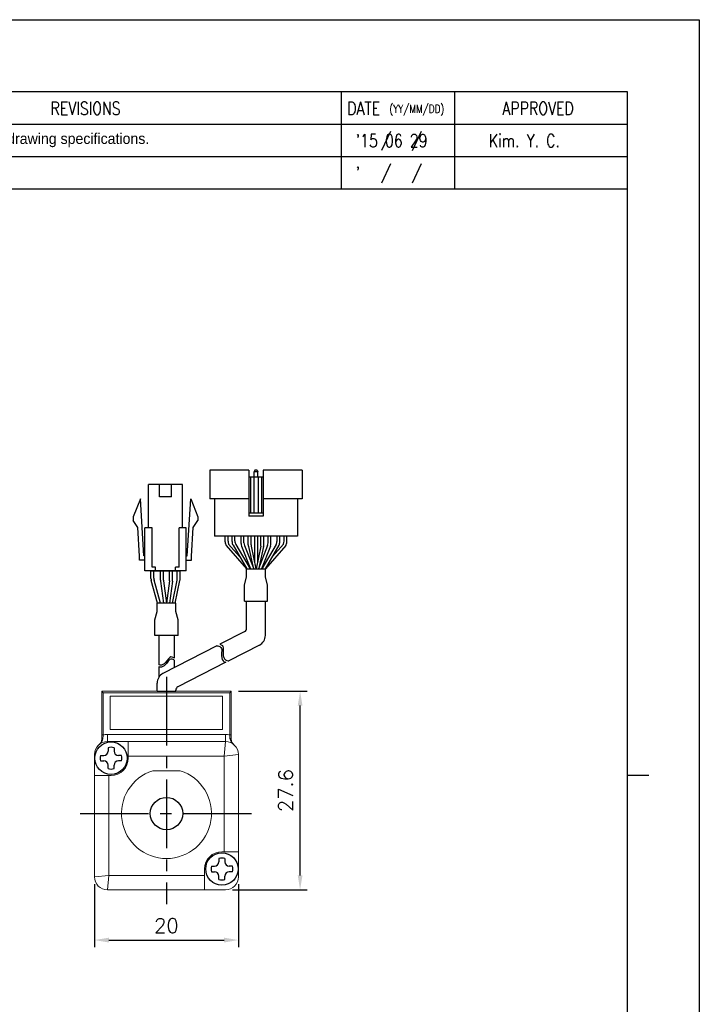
# Model space of a CAD drawing. Header units: millimetres. Extents: x 0 to 297, y 0 to 210.
# Tile 4 of 4: x 203 to 297, y 73 to 210. Entities that reach past the tile are written whole.
import ezdxf

# ---------------------------------------------------------------- set-up
doc = ezdxf.new("R2010")
doc.units = ezdxf.units.MM
doc.header["$PDSIZE"] = -1
doc.linetypes.add('CENTER2', pattern=[28.575, 19.05, -3.175, 3.175, -3.175])
doc.layers.add('DIM', color=3, linetype='Continuous')
doc.layers.add('SHEET', color=1, linetype='Continuous')
doc.styles.add('H', font='txt')
doc.styles.add('SHEET1', font='ROMANS.SHX', dxfattribs={"width": 0.8, "height": 3})
doc.styles.get("Standard").update_dxf_attribs({"font": 'txt.shx', "bigfont": 'whgtxt.shx'})
doc.dimstyles.new('ISO-25', dxfattribs={"dimtxt": 2.5, "dimasz": 2.5, "dimexe": 1.25, "dimexo": 0.625, "dimtad": 1, "dimtxsty": 'Standard', "dimcen": 2.5, "dimadec": 0, "dimazin": 0, "dimtfac": 1, "dimtmove": 0, "dimatfit": 3, "dimfxl": 0, "dimarcsym": 0})

# ---------------------------------------------------------------- blocks, each defined once
blk = doc.blocks.new('*D17')
at = {"color": 8, "lineweight": -2}
for p, q in [((232.97, 116.65), (242.54, 116.65)), ((241.54, 91.05), (241.54, 114.65)), ((232.17, 89.05), (242.54, 89.05))]:
    blk.add_line(p, q, dxfattribs=at)
at = {"color": 8}
for points in [[(241.21, 114.65), (241.87, 114.65), (241.54, 116.65)], [(241.21, 91.05), (241.87, 91.05), (241.54, 89.05)]]:
    blk.add_solid(points, dxfattribs=at)
at = {"layer": 'Defpoints', "color": 0}
for p in [(231.97, 116.65), (241.54, 116.65), (231.17, 89.05)]:
    blk.add_point(p, dxfattribs=at)
at = {"color": 3, "insert": (239.54, 102.85), "char_height": 2, "attachment_point": 5, "rotation": 90}
blk.add_mtext('\\A1;27.6', dxfattribs=at)
blk = doc.blocks.new('*D18')
at = {"color": 8, "lineweight": -2}
for p, q in [((212.97, 89.85), (212.97, 81.07)), ((232.97, 89.85), (232.97, 81.07)), ((214.97, 82.07), (230.97, 82.07))]:
    blk.add_line(p, q, dxfattribs=at)
at = {"color": 8}
for points in [[(214.97, 82.4), (214.97, 81.73), (212.97, 82.07)], [(230.97, 82.4), (230.97, 81.73), (232.97, 82.07)]]:
    blk.add_solid(points, dxfattribs=at)
at = {"layer": 'Defpoints', "color": 0}
for p in [(212.97, 90.85), (232.97, 90.85), (232.97, 82.07)]:
    blk.add_point(p, dxfattribs=at)
at = {"color": 3, "insert": (222.97, 84.07), "char_height": 2, "attachment_point": 5}
blk.add_mtext('\\A1;20', dxfattribs=at)

msp = doc.modelspace()

# ---------------------------------------------------------------- linework, layer by layer
for p, q in [((229.0145, 147.389), (229.0145, 143.389)), ((234.4145, 147.389), (229.0145, 147.389)), ((234.4145, 147.389), (234.4145, 140.989)), ((235.2645, 147.389), (235.1645, 147.139)), ((235.1645, 146.389), (235.1645, 147.139)), ((235.6645, 147.139), (235.1645, 147.139)), ((235.5645, 147.389), (235.2645, 147.389)), ((235.5645, 147.389), (235.6645, 147.139)), ((235.6645, 146.389), (235.6645, 147.139)), ((236.4145, 147.389), (236.4145, 140.989)), ((220.4695, 139.3839), (220.4695, 145.3839)), ((221.9945, 143.6839), (221.9945, 145.3839)), ((223.6945, 143.6839), (223.6945, 145.3839)), ((225.2195, 139.3839), (225.2195, 145.3839)), ((236.4145, 146.389), (234.4145, 146.389)), ((234.6645, 146.389), (234.6645, 141.389)), ((235.1145, 146.389), (235.1145, 141.389)), ((235.7145, 146.389), (235.7145, 141.389)), ((236.1645, 146.389), (236.1645, 141.389)), ((219.3445, 143.3839), (218.3445, 140.8839)), ((219.8195, 135.4839), (219.3445, 143.3839)), ((225.8695, 135.4839), (226.3445, 143.3839)), ((226.3445, 143.3839), (227.3445, 140.8839)), ((234.4145, 143.389), (229.0145, 143.389)), ((229.6645, 143.389), (229.6645, 138.189)), ((241.8145, 143.389), (236.4145, 143.389)), ((241.1645, 143.389), (241.1645, 138.189)), ((236.4145, 141.389), (234.4145, 141.389)), ((236.4145, 140.989), (234.4145, 140.989)), ((218.3445, 140.8839), (218.3445, 140.3839)), ((218.9831, 139.3979), (218.3445, 140.3839)), ((226.7059, 139.3979), (227.3445, 140.3839)), ((227.3445, 140.8839), (227.3445, 140.3839)), ((219.2206, 135.4479), (218.9831, 139.3979)), ((219.9695, 133.3839), (219.9695, 139.3839)), ((220.9695, 133.8839), (220.9695, 139.3839)), ((224.7195, 133.8839), (224.7195, 139.3839)), ((225.7195, 133.3839), (225.7195, 139.3839)), ((226.4684, 135.4479), (226.7059, 139.3979)), ((241.1645, 138.189), (229.6645, 138.189)), ((238.7348, 138.189), (232.0848, 138.189)), ((235.2098, 138.189), (235.2098, 134.6304)), ((235.6098, 138.189), (235.6098, 134.6304)), ((219.2195, 134.8839), (219.2195, 135.4839)), ((226.4695, 134.8839), (226.4695, 135.4839)), ((220.8164, 132.3249), (220.8164, 133.3839)), ((220.8164, 133.3839), (224.8726, 133.3839)), ((221.2164, 132.3802), (221.2164, 133.3839)), ((221.4695, 133.3839), (221.4695, 133.8839)), ((224.2195, 133.3839), (224.2195, 133.8839)), ((224.4726, 132.2847), (224.4726, 133.3839)), ((224.8726, 132.2441), (224.8726, 133.3839)), ((221.7479, 128.8839), (220.8539, 132.0534)), ((222.1635, 128.8839), (221.2539, 132.1088)), ((223.7957, 128.8839), (224.4522, 132.0837)), ((224.204, 128.8839), (224.8522, 132.0431)), ((234.1145, 125.3889), (234.1145, 129.1968)), ((234.1145, 129.1968), (236.7145, 129.1968)), ((236.7145, 124.4109), (236.7145, 129.1968)), ((233.8424, 124.9439), (230.3962, 123.1785)), ((221.9, 124.3917), (221.9, 120.363)), ((224.05, 124.3917), (224.05, 121.2708)), ((229.9823, 122.9664), (222.491, 119.1287)), ((235.8984, 123.0759), (231.6423, 120.8955)), ((224.05, 120.9836), (224.05, 119.9273)), ((231.2144, 120.6763), (224.547, 117.2606)), ((221.9, 120.0757), (221.9, 118.5839)), ((221.675, 116.6527), (221.675, 117.7937)), ((221.675, 116.6527), (224.275, 116.6527)), ((224.275, 116.6527), (224.275, 116.8156))]:
    msp.add_line(p, q)
at = {"color": 0}
for p, q in [((241.8145, 147.389), (236.4145, 147.389)), ((241.8145, 147.389), (241.8145, 143.389)), ((231.1252, 137.4162), (231.1252, 138.189)), ((231.5252, 137.5247), (231.5252, 138.189)), ((232.0848, 137.4523), (232.0848, 138.189)), ((232.222, 136.9469), (234.1302, 133.689)), ((232.4848, 137.5608), (232.4848, 138.189)), ((232.622, 137.0554), (234.5937, 133.689)), ((233.3348, 137.192), (233.3348, 138.189)), ((233.7348, 137.2691), (233.7348, 138.189)), ((233.8065, 136.8974), (235.0911, 133.689)), ((234.3348, 136.999), (234.3348, 138.189)), ((234.7348, 137.0209), (234.7348, 138.189)), ((237.0225, 136.8974), (235.7379, 133.689)), ((236.0848, 137.0209), (236.0848, 138.189)), ((238.1977, 137.0554), (236.2259, 133.689)), ((236.4848, 136.9985), (236.4848, 138.189)), ((238.5977, 136.9469), (236.6895, 133.689)), ((237.0941, 137.2691), (237.0941, 138.189)), ((237.4941, 137.192), (237.4941, 138.189)), ((238.3348, 137.5608), (238.3348, 138.189)), ((238.7348, 137.4523), (238.7348, 138.189)), ((239.3038, 137.5247), (239.3038, 138.189)), ((239.7038, 137.4162), (239.7038, 138.189)), ((233.4065, 136.8203), (234.6602, 133.689)), ((237.4225, 136.8203), (236.1687, 133.689)), ((222.1546, 132.0867), (222.1546, 133.3839)), ((222.5546, 132.1131), (222.5546, 133.3839)), ((223.4046, 132.1131), (223.4046, 133.3839)), ((223.8046, 132.0867), (223.8046, 133.3839)), ((234.1146, 133.689), (236.7142, 133.689)), ((234.1146, 132.5646), (234.1146, 133.689)), ((236.7142, 132.5646), (236.7142, 133.689)), ((222.1633, 131.9549), (222.5715, 128.8839)), ((222.5633, 131.9814), (222.975, 128.8839)), ((223.3959, 131.9814), (222.9841, 128.8839)), ((223.7959, 131.9549), (223.3876, 128.8839)), ((233.8045, 131.4024), (234.1146, 132.5646)), ((233.8045, 129.1968), (233.8045, 131.4024)), ((237.0244, 131.4017), (236.7142, 132.5646)), ((237.0244, 129.1968), (237.0244, 131.4017)), ((224.2749, 128.8839), (221.6752, 128.8839)), ((221.6752, 127.7596), (221.6752, 128.8839)), ((224.2749, 127.7596), (224.2749, 128.8839)), ((233.8045, 129.1968), (237.0244, 129.1968)), ((221.365, 126.5966), (221.6752, 127.7596)), ((224.5849, 126.5973), (224.2749, 127.7596)), ((221.365, 124.3917), (221.365, 126.5966)), ((224.5849, 124.3917), (224.5849, 126.5973)), ((224.5849, 124.3917), (221.365, 124.3917)), ((230.3962, 123.1785), (230.572, 123.1264)), ((229.9823, 122.9664), (230.1336, 122.9541)), ((230.1336, 122.9541), (230.3689, 122.8843)), ((230.3689, 122.8843), (230.5394, 122.7575)), ((230.5394, 122.7575), (230.613, 122.6171)), ((230.572, 123.1264), (230.7425, 122.9996)), ((230.613, 122.6171), (230.6451, 122.445)), ((230.6398, 122.0377), (230.6306, 121.8177)), ((230.6306, 121.8177), (230.636, 121.559)), ((230.6494, 122.2493), (230.6398, 122.0377)), ((230.6451, 122.445), (230.6494, 122.2493)), ((230.7425, 122.9996), (230.8161, 122.8591)), ((230.8161, 122.8591), (230.8482, 122.6871)), ((230.8429, 122.2798), (230.8337, 122.0598)), ((230.8337, 122.0598), (230.8391, 121.801)), ((230.8525, 122.4914), (230.8429, 122.2798)), ((230.8482, 122.6871), (230.8525, 122.4914)), ((222.6538, 120.4849), (222.4793, 120.3665)), ((222.8201, 120.6388), (222.6538, 120.4849)), ((222.975, 120.8158), (222.8201, 120.6388)), ((222.975, 120.5286), (222.8201, 120.3515)), ((223.0972, 120.9744), (222.975, 120.8158)), ((223.0972, 120.6872), (222.975, 120.5286)), ((223.2142, 121.1274), (223.0972, 120.9744)), ((223.2142, 120.8402), (223.0972, 120.6872)), ((223.3315, 121.2612), (223.2142, 121.1274)), ((223.3315, 120.9739), (223.2142, 120.8402)), ((223.4544, 121.3622), (223.3315, 121.2612)), ((223.4544, 121.075), (223.3315, 120.9739)), ((223.5878, 121.417), (223.4544, 121.3622)), ((223.5878, 121.1298), (223.4544, 121.075)), ((223.7806, 121.4057), (223.5878, 121.417)), ((223.7806, 121.1184), (223.5878, 121.1298)), ((223.9852, 121.3168), (223.7806, 121.4057)), ((223.9852, 121.0295), (223.7806, 121.1184)), ((224.05, 121.2708), (223.9852, 121.3168)), ((224.05, 120.9836), (223.9852, 121.0295)), ((230.636, 121.559), (230.6673, 121.3117)), ((230.6673, 121.3117), (230.7307, 121.0886)), ((230.7307, 121.0886), (230.8325, 120.9015)), ((230.8325, 120.9015), (230.979, 120.7629)), ((230.8391, 121.801), (230.8704, 121.5538)), ((230.8704, 121.5538), (230.9338, 121.3306)), ((230.9338, 121.3306), (231.0356, 121.1435)), ((230.979, 120.7629), (231.1437, 120.6892)), ((231.0356, 121.1435), (231.1821, 121.0049)), ((231.1437, 120.6892), (231.2144, 120.6763)), ((231.1821, 121.0049), (231.3468, 120.9312)), ((231.3468, 120.9312), (231.5371, 120.8965)), ((231.5371, 120.8965), (231.6423, 120.8955)), ((221.9583, 120.3297), (221.9, 120.363)), ((221.9583, 120.0425), (221.9, 120.0757)), ((222.116, 120.2848), (221.9583, 120.3297)), ((222.116, 119.9976), (221.9583, 120.0425)), ((222.2991, 120.2957), (222.116, 120.2848)), ((222.2991, 120.0085), (222.116, 119.9976)), ((222.4793, 120.3665), (222.2991, 120.2957)), ((222.4793, 120.0793), (222.2991, 120.0085)), ((222.6538, 120.1977), (222.4793, 120.0793)), ((222.8201, 120.3515), (222.6538, 120.1977))]:
    msp.add_line(p, q, dxfattribs=at)
at = {"color": 1, "linetype": 'CENTER2', "ltscale": 0.5}
for p, q in [((222.975, 118.6527), (222.975, 87.0527)), ((210.975, 99.6527), (234.975, 99.6527))]:
    msp.add_line(p, q, dxfattribs=at)
at = {"color": 7, "linetype": 'Continuous', "lineweight": 15}
for p, q in [((213.975, 116.6527), (231.975, 116.6527)), ((213.975, 116.6527), (214.175, 116.4527)), ((213.975, 110.5876), (213.975, 116.6527)), ((231.775, 116.4527), (214.175, 116.4527)), ((214.175, 116.4527), (214.175, 110.5876)), ((231.975, 116.6527), (231.775, 116.4527)), ((231.775, 110.5876), (231.775, 116.4527)), ((231.975, 116.6527), (231.975, 110.5876)), ((230.775, 115.9527), (215.175, 115.9527)), ((215.175, 115.9527), (215.175, 111.3527)), ((230.775, 111.3527), (230.775, 115.9527)), ((215.175, 111.3527), (230.775, 111.3527)), ((213.975, 109.9974), (213.975, 110.5876)), ((213.975, 110.5876), (214.175, 110.5876)), ((214.775, 109.6527), (214.775, 110.6527)), ((214.775, 110.6527), (231.175, 110.6527)), ((214.775, 109.6527), (217.675, 109.6527)), ((217.675, 109.6527), (231.175, 109.6527)), ((217.675, 107.6527), (217.675, 109.6527)), ((231.175, 109.6527), (230.975, 107.6527)), ((231.175, 109.6527), (231.175, 110.6527)), ((231.975, 110.5876), (231.775, 110.5876)), ((231.975, 110.5876), (231.975, 109.9974)), ((212.975, 104.9527), (212.975, 107.8527)), ((230.975, 107.6527), (217.675, 107.6527)), ((217.675, 107.3527), (217.675, 107.6527)), ((232.975, 107.8527), (230.975, 107.6527)), ((230.975, 94.3527), (230.975, 107.6527)), ((232.975, 107.8527), (232.975, 94.3527)), ((224.8881, 105.6027), (221.0618, 105.6027)), ((212.975, 90.8527), (212.975, 104.9527)), ((212.975, 104.9527), (214.975, 104.9527)), ((215.275, 104.9527), (214.975, 104.9527)), ((214.975, 104.9527), (214.975, 91.0527)), ((230.675, 94.3527), (230.975, 94.3527)), ((232.975, 94.3527), (230.975, 94.3527)), ((232.975, 94.3527), (232.975, 90.8527)), ((228.275, 91.9527), (228.275, 91.0527)), ((214.975, 91.0527), (212.975, 90.8527)), ((214.975, 91.0527), (214.775, 89.0527)), ((214.975, 91.0527), (228.275, 91.0527)), ((228.275, 91.0527), (228.275, 89.0527)), ((228.275, 89.0527), (214.775, 89.0527)), ((231.175, 89.0527), (228.275, 89.0527))]:
    msp.add_line(p, q, dxfattribs=at)
at = {"color": 0, "linetype": 'ByBlock'}
for p, q in [((214.8588, 108.8068), (214.8588, 108.3387)), ((215.6911, 108.8068), (215.6911, 108.3387)), ((213.8104, 107.7306), (214.2507, 107.7306)), ((213.8104, 106.9747), (214.2507, 106.9747)), ((216.7395, 107.7306), (216.2992, 107.7306)), ((216.7395, 106.9747), (216.2992, 106.9747)), ((214.8588, 105.8985), (214.8588, 106.3666)), ((215.6911, 105.8985), (215.6911, 106.3666)), ((230.2588, 93.4068), (230.2588, 92.9387)), ((231.0911, 93.4068), (231.0911, 92.9387)), ((229.2104, 92.3306), (229.6507, 92.3306)), ((232.1395, 92.3306), (231.6992, 92.3306)), ((229.2104, 91.5747), (229.6507, 91.5747)), ((230.2588, 90.4985), (230.2588, 90.9666)), ((231.0911, 90.4985), (231.0911, 90.9666)), ((232.1395, 91.5747), (231.6992, 91.5747))]:
    msp.add_line(p, q, dxfattribs=at)
at = {"color": 4}
msp.add_line((287, 105), (290, 105), dxfattribs=at)
at = {"color": 6}
msp.add_lwpolyline([(0, 210), (297, 210), (297, 0), (0, 0)], close=True, dxfattribs=at)
at = {"color": 4}
msp.add_lwpolyline([(10, 200), (287, 200), (287, 10), (10, 10)], close=True, dxfattribs=at)
for points in [[(225.2195, 145.3839), (220.4695, 145.3839)], [(223.6945, 143.6839), (221.9945, 143.6839)], [(220.9695, 139.3839), (219.9695, 139.3839)], [(225.7195, 139.3839), (224.7195, 139.3839)], [(219.9695, 134.8839), (219.2195, 134.8839)], [(219.9695, 135.4839), (219.8195, 135.4839)], [(225.7195, 135.4839), (225.8695, 135.4839)], [(225.7195, 134.8839), (226.4695, 134.8839)], [(225.7195, 134.8839), (226.4695, 134.8839)], [(225.7195, 133.3839), (219.9695, 133.3839)], [(221.4695, 133.8839), (220.9695, 133.8839)], [(224.7195, 133.8839), (224.2195, 133.8839)]]:
    msp.add_lwpolyline(points)
at = {"color": 7, "linetype": 'Continuous', "lineweight": 15, "flags": 128}
for points in [[(213.975, 109.9974), (213.9782, 110.0141), (213.9878, 110.0302), (214.0035, 110.0452), (214.0247, 110.0587), (214.0508, 110.0701), (214.0809, 110.0793), (214.1141, 110.0858), (214.1492, 110.0894)], [(231.975, 109.9974), (231.9717, 110.0141), (231.9621, 110.0302), (231.9464, 110.0452), (231.9252, 110.0587), (231.8991, 110.0701), (231.869, 110.0793), (231.8358, 110.0858), (231.8007, 110.0894)]]:
    msp.add_lwpolyline(points, dxfattribs=at)
for centre in [(215.275, 107.3527), (222.975, 99.6527), (230.675, 91.9527)]:
    msp.add_circle(centre, 2.25)
at = {"color": 0}
for centre, start, end in [((232.1252, 137.4162), 180, 210.358277), ((232.5252, 137.5247), 180, 203.791628), ((233.0848, 137.4523), 180, 210.358277), ((233.4848, 137.5608), 180, 210.358277), ((234.3348, 137.192), 180, 201.819991), ((234.7348, 137.2691), 180, 201.819991), ((236.0941, 137.2691), 338.180008, 359.999999), ((236.4941, 137.192), 338.180008, 359.999999), ((237.3348, 137.5608), 329.641723, 0), ((237.7348, 137.4523), 329.641723, 0), ((238.3038, 137.5247), 336.208372, 0), ((238.7038, 137.4162), 329.641723, 0), ((223.1546, 132.0867), 180, 187.571875), ((223.5546, 132.1131), 180, 187.571875), ((222.4046, 132.1131), 352.428125, 0), ((222.8046, 132.0867), 352.428125, 0)]:
    msp.add_arc(centre, 1, start, end, dxfattribs=at)
for centre, radius, start, end in [((235.3348, 136.999), 1, 180, 192.243597), ((235.7348, 137.0209), 1, 180, 191.729285), ((235.0848, 137.0209), 1, 348.270715, 0), ((235.4848, 136.9985), 1, 347.81127, 0), ((221.8164, 132.3249), 1, 180, 195.750963), ((222.2164, 132.3802), 1, 180, 195.750963), ((223.4726, 132.2847), 1, 348.404564, 0), ((223.8726, 132.2441), 1, 348.404564, 0), ((233.6145, 125.3889), 0.5, 297.12575, 360), ((235.2145, 124.4109), 1.5, 297.12575, 360), ((223.175, 117.7937), 1.5, 117.12575, 180), ((224.775, 116.8156), 0.5, 117.12575, 180)]:
    msp.add_arc(centre, radius, start, end)
at = {"color": 7, "linetype": 'Continuous', "lineweight": 15}
for centre, radius, start, end in [((214.775, 107.8527), 1.8, 90, 180), ((212.8122, 110.324), 1.3574, 306.403353, 350.047314), ((212.9761, 109.9969), 0.9988, 309.973327, 0.031874), ((191.9892, 111.4833), 22.2038, 356.400806, 357.688245), ((214.775, 107.8527), 2.8, 90, 102.373625), ((231.175, 107.8527), 2.8, 77.626375, 90), ((231.175, 107.8527), 1.8, 0, 90), ((254.1646, 111.4938), 22.408, 182.317622, 183.593327), ((233.1392, 110.3249), 1.3591, 189.979904, 233.56943), ((232.975, 109.9974), 1, 180, 229.994799), ((215.275, 107.3527), 2.4, 270, 0), ((222.975, 99.6527), 6.25, 107.824236, 72.175764), ((230.675, 91.9527), 2.4, 90, 180), ((214.775, 90.8527), 1.8, 180, 270), ((231.175, 90.8527), 1.8, 270, 0)]:
    msp.add_arc(centre, radius, start, end, dxfattribs=at)
at = {"color": 0, "linetype": 'ByBlock'}
for centre, radius, start, end in [((214.2507, 108.3387), 0.6081, 270, 0), ((215.275, 107.3527), 1.5125, 74.029351, 105.970649), ((216.2992, 108.3387), 0.6081, 180, 270), ((215.275, 107.3527), 1.5125, 165.529572, 194.470428), ((214.2507, 106.3666), 0.6081, 0, 90), ((216.2992, 106.3666), 0.6081, 90, 180), ((215.275, 107.3527), 1.5125, 345.529572, 14.470428), ((215.275, 107.3527), 1.5125, 254.029351, 285.970649), ((230.675, 91.9527), 1.5125, 74.029351, 105.970649), ((230.675, 91.9527), 1.5125, 165.529572, 194.470428), ((229.6507, 92.9387), 0.6081, 270, 0), ((231.6992, 92.9387), 0.6081, 180, 270), ((230.675, 91.9527), 1.5125, 345.529572, 14.470428), ((229.6507, 90.9666), 0.6081, 0, 90), ((230.675, 91.9527), 1.5125, 254.029351, 285.970649), ((231.6992, 90.9666), 0.6081, 90, 180)]:
    msp.add_arc(centre, radius, start, end, dxfattribs=at)
at = {"layer": 'DIM', "color": 0}
for p, q in [((231.2623, 136.9108), (234.1147, 133.689)), ((231.6102, 137.1213), (233.1434, 135.3895)), ((239.5666, 136.9108), (236.7142, 133.689)), ((239.2188, 137.1213), (237.6855, 135.3895)), ((234.3576, 136.7869), (234.9574, 134.0228)), ((234.7557, 136.8176), (235.4053, 133.689)), ((236.064, 136.8176), (235.4144, 133.689)), ((236.4623, 136.7874), (235.8577, 133.9882))]:
    msp.add_line(p, q, dxfattribs=at)
at = {"layer": 'SHEET'}
for p, q in [((247.25, 200), (247.25, 186.5)), ((263, 200), (263, 186.5)), ((158.75, 195.5), (287, 195.5)), ((254.1049, 194.4555), (252.8538, 191.7979)), ((258.3681, 194.4514), (257.117, 191.7938)), ((158.75, 191), (287, 191)), ((254.1049, 189.9555), (252.8538, 187.2979)), ((258.3681, 189.9514), (257.117, 187.2938))]:
    msp.add_line(p, q, dxfattribs=at)
at = {"layer": 'SHEET', "color": 7}
msp.add_line((158.75, 186.5), (287, 186.5), dxfattribs=at)

# ---------------------------------------------------------------- texts
at = {"color": 1, "insert": (177.5, 193.25), "char_height": 1.5, "attachment_point": 4, "style": 'H'}
msp.add_mtext_dynamic_manual_height_columns('{\\fGulim|b0|i0|c129|p50;   Yunkong changes to the drawing specifications.}', width=59.00043, gutter_width=12.5, heights=[0], dxfattribs=at)
at = {"layer": 'SHEET', "color": 7, "style": 'SHEET1', "width": 0.8}
msp.add_text('REVISIONS', height=1.8, dxfattribs=at).set_placement((206.859, 196.7733))
at = {"layer": 'SHEET', "style": 'SHEET1', "width": 0.8}
for s, height, p in [('DATE', 1.8, (248.0796, 196.7733)), ('APPROVED', 1.8, (269.6251, 196.7733)), ('(YY/MM/DD)', 1.125, (253.9419, 197.0429)), ("'15 06 29", 1.8, (249.2479, 192.2816)), ('Kim. Y. C.', 1.8, (267.7676, 192.2816)), ("'", 1.8, (249.2479, 187.7816))]:
    msp.add_text(s, height=height, dxfattribs=at).set_placement(p)

# ---------------------------------------------------------------- dimensions: what is measured, and where the dimension line sits
dim = msp.add_linear_dim(base=(241.541, 116.6527), p1=(231.175, 89.0527), p2=(231.975, 116.6527), angle=90, dimstyle='ISO-25', override={"dimtxt": 2, "dimasz": 2, "dimexe": 1, "dimexo": 1, "dimgap": 1, "dimdec": 3, "dimzin": 9, "dimdsep": 46, "dimcen": 0, "dimclrd": 8, "dimclre": 8, "dimclrt": 3, "dimadec": 3, "dimazin": 2, "dimtdec": 3, "dimfxl": 0.6, "dimtolj": 1, "dimtzin": 1, "dimarcsym": 1})
dim.commit()
dim.dimension.update_dxf_attribs({"geometry": '*D17', "text_midpoint": (239.541, 102.8527)})
dim = msp.add_linear_dim(base=(232.975, 82.0656), p1=(212.975, 90.8527), p2=(232.975, 90.8527), dimstyle='ISO-25', override={"dimtxt": 2, "dimasz": 2, "dimexe": 1, "dimexo": 1, "dimgap": 1, "dimdec": 3, "dimzin": 9, "dimdsep": 46, "dimcen": 0, "dimclrd": 8, "dimclre": 8, "dimclrt": 3, "dimadec": 3, "dimazin": 2, "dimtdec": 3, "dimfxl": 0.6, "dimtolj": 1, "dimtzin": 1, "dimarcsym": 1})
dim.commit()
dim.dimension.update_dxf_attribs({"geometry": '*D18', "text_midpoint": (222.975, 84.0656)})

doc.saveas('drawing.dxf')
